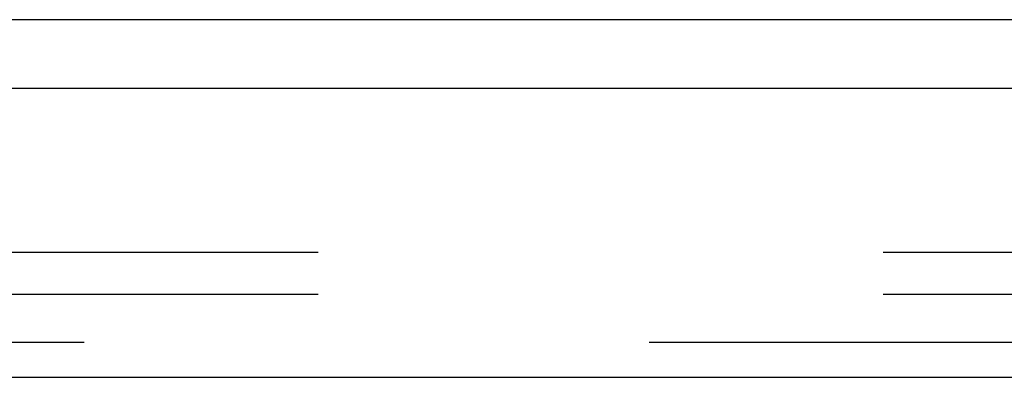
# Model space of a CAD drawing. Header units: inches. Extents: x 0 to 304, y 0 to 196.
# Tile 80 of 98: x 93.05 to 95.96, y 162.1 to 163.16. Entities that reach past the tile are written whole.
import ezdxf

# ---------------------------------------------------------------- set-up
doc = ezdxf.new("R2010")
doc.units = ezdxf.units.IN
doc.header["$LTSCALE"] = 16.696429
doc.header["$MEASUREMENT"] = 0
doc.linetypes.add('HIDDEN', pattern=[0.2, 0.1, -0.1])
doc.layers.get('0').update_dxf_attribs({"linetype": 'CONTINUOUS'})
doc.layers.add('DEFAULT_2', color=8, linetype='HIDDEN')
doc.layers.add('MAIN_DOOR_ASSEMBLY', color=7, linetype='CONTINUOUS')

msp = doc.modelspace()

# ---------------------------------------------------------------- linework, layer by layer
at = {"color": 7, "linetype": 'Continuous'}
msp.add_line((130.89, 163.1573), (52.265, 163.1573), dxfattribs=at)
at = {"layer": 'DEFAULT_2', "color": 8, "linetype": 'HIDDEN'}
for p, q in [((92.265, 162.4698), (127.5462, 162.4698)), ((92.265, 162.3448), (127.5462, 162.3448))]:
    msp.add_line(p, q, dxfattribs=at)
at = {"layer": 'MAIN_DOOR_ASSEMBLY', "color": 3, "linetype": 'Continuous'}
for p, q in [((128.245, 162.9533), (91.3475, 162.9533)), ((91.574, 162.0993), (128.0185, 162.0993))]:
    msp.add_line(p, q, dxfattribs=at)
at = {"layer": 'MAIN_DOOR_ASSEMBLY', "color": 8, "linetype": 'HIDDEN'}
msp.add_line((91.574, 162.2033), (128.0185, 162.2033), dxfattribs=at)

doc.saveas('drawing.dxf')
